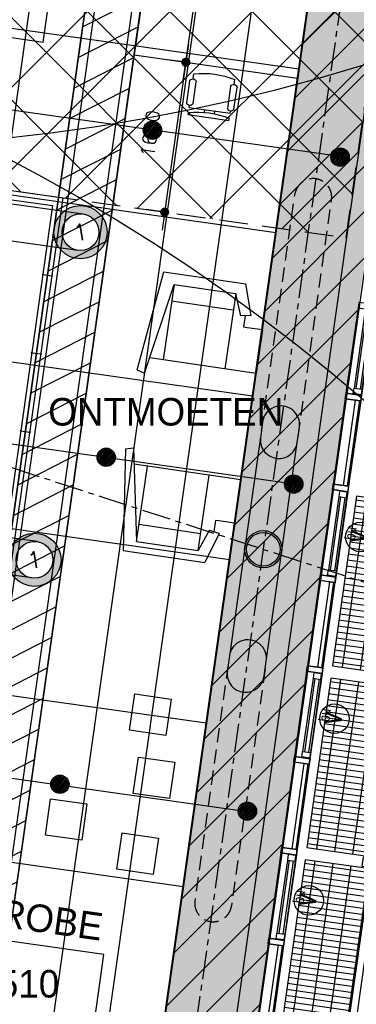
# Model space of a CAD drawing. Header units: millimetres. Extents: x -4106 to 114694, y -37499 to 54647.
# Tile 51 of 109: x 87395 to 91065, y -8952 to 1780. Entities that reach past the tile are written whole.
import ezdxf
from ezdxf.enums import TextEntityAlignment as Align

# ---------------------------------------------------------------- set-up
doc = ezdxf.new("R2010")
doc.units = ezdxf.units.MM
doc.header["$LTSCALE"] = 50
for name, pattern in [('B0301', [25, 12.5, -6.25, 0, -6.25]), ('B0702', [4.6875, 3.125, -1.5625]), ('XREF_05-werkset$0$B0702', [4.6875, 3.125, -1.5625]), ('XREF_STRAMIEN$0$B0201', [50, 31.25, -6.25, 6.25, -6.25])]:
    doc.linetypes.add(name, pattern=pattern)
for name, color, linetype in [('FOK_ BRANDSLANGHASPELS', 2, 'Continuous'), ('FOK_05---_TEKST_25', 2, 'Continuous'), ('FOK_07_STRAMIEN', 13, 'B0301'), ('FOK_08---_MAATVOERING', 2, 'Continuous'), ('FOK_22_BINNENWANDEN', 2, 'Continuous'), ('FOK_72_VAST MEUBILAIR', 1, 'Continuous'), ('FOK_82_LOS MEUBILAIR', 1, 'Continuous'), ('XREF_05-werkset$0$AA23NH2-_STAAL', 242, 'Continuous'), ('XREF_05-werkset$0$AI28XH2-_STAAL', 1, 'Continuous'), ('XREF_05-werkset$0$AI31----_BUITENKOZ', 242, 'Continuous'), ('XREF_05-werkset$0$AI31XH4-_ALUMINIUM', 242, 'Continuous'), ('XREF_05-werkset$0$AI32XI--_HOUT', 242, 'Continuous'), ('XREF_05-werkset$0$AL$1A---_ALGEMEEN', 7, 'Continuous'), ('XREF_05-werkset$0$AL21RO0-_GLASPLAAT', 2, 'Continuous'), ('XREF_05-werkset$0$AL23NH2-_STAAL', 1, 'Continuous'), ('XREF_05-werkset$0$AL28XH2-_STAAL', 4, 'Continuous'), ('XREF_05-werkset$0$AL31----_BUITENKOZ', 2, 'Continuous'), ('XREF_05-werkset$0$AL31XH4-_ALUMINIUM', 2, 'Continuous'), ('XREF_05-werkset$0$ALR3OR3-_OPPR30', 242, 'Continuous'), ('XREF_05-werkset$0$AT$1A---_ALGEMEEN', 7, 'Continuous'), ('XREF_05-werkset$0$AT$8A---_HULPLIJNEN', 241, 'Continuous'), ('XREF_05_PLAFOND$0$AA00VV4-_SOLID252', 254, 'Continuous'), ('XREF_05_PLAFOND$0$AA45----_PLAFONDAFW', 1, 'Continuous'), ('XREF_05_PLAFOND$0$AI45----_PLAFONDAFW', 2, 'Continuous'), ('XREF_05_Sprinkler installatie$0$verzonken sprinkler', 6, 'Continuous'), ('XREF_05_Sprinkler installatie$0$WL524---', 4, 'Continuous'), ('XREF_05_Sprinkler installatie$0$WL6516--', 4, 'Continuous'), ('XREF_05_Vloergoot installaties$0$EL6131--_VG', 3, 'Continuous'), ('XREF_05_Vloergoot installaties$0$EL6222--', 3, 'Continuous'), ('XREF_STRAMIEN$0$AL$7A---_STRAMIEN', 1, 'XREF_STRAMIEN$0$B0201')]:
    doc.layers.add(name, color=color, linetype=linetype)
doc.styles.add('FOK-DIM', font='romans.shx')
doc.styles.add('XREF_05-werkset$0$00_100', font='ABTPR.SHX', dxfattribs={"width": 0.8, "height": 120})
doc.styles.add('XREF_05-werkset$0$02_100', font='ABTPR.SHX', dxfattribs={"width": 0.8, "height": 250})
doc.styles.add('XREF_05_Sprinkler installatie$0$Standard', font='txt')
doc.styles.add('XREF_05_Vloergoot installaties$0$BURO-018', font='simplex.shx', dxfattribs={"height": 180})
doc.dimstyles.new('FOK-100', dxfattribs={"dimscale": 100, "dimtxt": 1.5, "dimasz": 1, "dimexe": 2, "dimexo": 0, "dimgap": 2, "dimtad": 1, "dimdec": 0, "dimzin": 11, "dimdsep": 46, "dimtxsty": 'FOK-DIM', "dimblk1": 'DOT', "dimblk2": 'DOT', "dimsah": 1, "dimcen": 2.5, "dimclrd": 256, "dimclre": 256, "dimclrt": 256, "dimadec": 0, "dimazin": 0, "dimtfac": 1, "dimtdec": 0, "dimtix": 1, "dimtmove": 2, "dimatfit": 3, "dimldrblk": 'DOT', "dimfxl": 2, "dimtolj": 1, "dimtzin": 0, "dimarcsym": 0})

# ---------------------------------------------------------------- blocks, each defined once
blk = doc.blocks.new('XREF_05-werkset$0$281B406F')
for radius in [203, 183]:
    blk.add_circle((0, 0), radius)
blk = doc.blocks.new('XREF_05-werkset$0$V-H-28X00A_09145B1')
at = {"layer": 'XREF_05-werkset$0$AI28XH2-_STAAL', "linetype": 'XREF_05-werkset$0$B0702'}
for p, q in [((90030, -2701), (90397, -112)), ((90430, -2765), (90795, -183)), ((89669, -5245), (89303, -7835)), ((90071, -5295), (89705, -7877))]:
    blk.add_line(p, q, dxfattribs=at)
at = {"layer": 'XREF_05-werkset$0$AI28XH2-_STAAL'}
for points in [[(90019, -2772), (89682, -5154)], [(90084, -5211), (90421, -2830)]]:
    blk.add_lwpolyline(points, dxfattribs=at)
at = {"layer": 'XREF_05-werkset$0$AI28XH2-_STAAL', "linetype": 'XREF_05-werkset$0$B0702'}
for centre, start, end in [((90595, -154), 351.7217, 168.0959), ((89505, -7850), 175.7789, 352.1531)]:
    blk.add_arc(centre, 202, start, end, dxfattribs=at)
at = {"layer": 'XREF_05-werkset$0$AL28XH2-_STAAL'}
for points in [[(90043, -2605), (90019, -2786, 0.968849), (90421, -2828), (90445, -2662, 1.000009), (90043, -2605, -14.196306)], [(89682, -5154), (89658, -5335, 0.968849), (90060, -5377), (90084, -5211, 1.000009), (89682, -5154, -14.196306)]]:
    blk.add_lwpolyline(points, format="xyb", dxfattribs=at)
blk.add_blockref('XREF_05-werkset$0$281B406F', (90051, -3992), dxfattribs=at)
blk = doc.blocks.new('XREF_05-werkset$0$V-K-39-003X_B09145W02')
at = {"color": 0, "linetype": 'ByBlock'}
blk.add_lwpolyline([(60, 9), (60, -161), (0, -161), (0, 9)], close=True, dxfattribs=at)
blk = doc.blocks.new('XREF_05-werkset$0$V-K-39-003S_B09145W02')
at = {"color": 0, "linetype": 'ByBlock'}
blk.add_lwpolyline([(-60, 9), (-60, -161), (0, -161), (0, 9)], close=True, dxfattribs=at)
blk = doc.blocks.new('XREF_05-werkset$0$V-K-39-005X_B09145W02')
at = {"color": 0}
blk.add_lwpolyline([(67, 0), (67, -85), (0, -85), (0, 0)], close=True, dxfattribs=at)
blk = doc.blocks.new('XREF_05-werkset$0$V-K-39-005S_B09145W02')
at = {"color": 0}
blk.add_lwpolyline([(-67, 0), (-67, -85), (0, -85), (0, 0)], close=True, dxfattribs=at)
blk = doc.blocks.new('XREF_05-werkset$0$V-H-31-00JS_B09145W02')
at = {"layer": 'XREF_05-werkset$0$AI31XH4-_ALUMINIUM'}
for p, q in [((-60, 90), (-1000, 90)), ((-127, 10), (-933, 10)), ((-60, -80), (-1000, -80)), ((-127, -76), (-933, -76))]:
    blk.add_line(p, q, dxfattribs=at)
at = {"layer": 'XREF_05-werkset$0$AL$1A---_ALGEMEEN'}
blk.add_circle((-530, -284), 161, dxfattribs=at)
at = {"layer": 'XREF_05-werkset$0$AL31XH4-_ALUMINIUM'}
for p, q in [((-127, -10), (-933, -10)), ((-127, -56), (-933, -56))]:
    blk.add_line(p, q, dxfattribs=at)
for name, p in [('XREF_05-werkset$0$V-K-39-003X_B09145W02', (-1060, 80)), ('XREF_05-werkset$0$V-K-39-003S_B09145W02', (0, 80))]:
    blk.add_blockref(name, p, dxfattribs=at)
at = {"layer": 'XREF_05-werkset$0$AL31XH4-_ALUMINIUM', "xscale": 0.8955223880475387}
for name, p in [('XREF_05-werkset$0$V-K-39-005X_B09145W02', (-993, 10)), ('XREF_05-werkset$0$V-K-39-005S_B09145W02', (-67, 10))]:
    blk.add_blockref(name, p, dxfattribs=at)
at = {"layer": 'XREF_05-werkset$0$AT$1A---_ALGEMEEN', "color": 7, "style": 'XREF_05-werkset$0$02_100', "width": 0.8}
blk.add_text('v', height=250, dxfattribs=at).set_placement((-530, -241), align=Align.MIDDLE_CENTER)
at = {"layer": 'XREF_05-werkset$0$AT$8A---_HULPLIJNEN', "color": 1, "style": 'XREF_05-werkset$0$00_100', "width": 0.8}
blk.add_text('bu', height=120, dxfattribs=at).set_placement((-577, -234))
blk = doc.blocks.new('XREF_05-werkset$0$V-H-31-00KS_B09145W02')
at = {"layer": 'XREF_05-werkset$0$AI31----_BUITENKOZ'}
for p, q in [((-60, 89.5), (-1000, 89.5)), ((-60, -80.5), (-1000, -80.5))]:
    blk.add_line(p, q, dxfattribs=at)
at = {"layer": 'XREF_05-werkset$0$AL31----_BUITENKOZ'}
for p, q in [((-60, -20.5), (-1000, -20.5)), ((-60, -65.5), (-1000, -65.5))]:
    blk.add_line(p, q, dxfattribs=at)
for name, p in [('XREF_05-werkset$0$V-K-39-003X_B09145W02', (-1060, 80.5)), ('XREF_05-werkset$0$V-K-39-003S_B09145W02', (0, 80.5))]:
    blk.add_blockref(name, p, dxfattribs=at)
blk = doc.blocks.new('XREF_05-werkset$0$281KOF8D')
blk.add_lwpolyline([(-50, -75), (50, -75), (50, 75), (-50, 75)], close=True)
blk = doc.blocks.new('XREF_05-werkset$0$V-H-00-01Z_09145B1')
at = {"layer": 'XREF_05-werkset$0$AA23NH2-_STAAL', "color": 13}
for p, q in [((108, -820), (108, -100)), ((174, -820), (174, -100)), ((240, -820), (240, -100)), ((306, -820), (306, -100)), ((372, -820), (372, -100)), ((438, -820), (438, -100)), ((504, -820), (504, -100)), ((570, -820), (570, -100)), ((636, -820), (636, -100)), ((702, -820), (702, -100)), ((768, -820), (768, -100)), ((834, -820), (834, -100)), ((900, -820), (900, -100)), ((966, -820), (966, -100)), ((1032, -820), (1032, -100)), ((1098, -820), (1098, -100)), ((1164, -820), (1164, -100)), ((1230, -820), (1230, -100)), ((1296, -820), (1296, -100)), ((1362, -820), (1362, -100)), ((1428, -820), (1428, -100)), ((1494, -820), (1494, -100)), ((1560, -820), (1560, -100)), ((1626, -820), (1626, -100)), ((1692, -820), (1692, -100)), ((1758, -820), (1758, -100)), ((1824, -820), (1824, -100)), ((1890, -820), (1890, -100)), ((67, -211), (1933, -211)), ((67, -409), (1933, -409)), ((67, -607), (1933, -607)), ((67, -805), (1933, -805))]:
    blk.add_line(p, q, dxfattribs=at)
at = {"layer": 'XREF_05-werkset$0$AI28XH2-_STAAL'}
for p, q in [((-50, -901), (50, -901)), ((1950, -901), (2050, -901))]:
    blk.add_line(p, q, dxfattribs=at)
at = {"layer": 'XREF_05-werkset$0$AL21RO0-_GLASPLAAT', "color": 3}
blk.add_lwpolyline([(0, -900), (2000, -900)], dxfattribs=at)
at = {"layer": 'XREF_05-werkset$0$AL23NH2-_STAAL'}
blk.add_lwpolyline([(1933, -100), (67, -100), (67, -820), (67, -820), (67, -820), (1933, -820), (1933, -100), (1933, -100)], close=True, dxfattribs=at)
at = {"layer": 'XREF_05-werkset$0$AL28XH2-_STAAL'}
for p, q in [((0, -901), (0, -875)), ((2000, -901), (2000, -875))]:
    blk.add_line(p, q, dxfattribs=at)
at = {"layer": 'XREF_05-werkset$0$AL28XH2-_STAAL', "rotation": 180}
for p in [(0, -800), (2000, -800)]:
    blk.add_blockref('XREF_05-werkset$0$281KOF8D', p, dxfattribs=at)
blk = doc.blocks.new('XREF_05-werkset')
at = {"layer": 'XREF_05-werkset$0$AI32XI--_HOUT'}
blk.add_lwpolyline([(31191, 21080), (22128, 21566), (24131, 36865), (96261, 36865), (87027, -28343), (68250, -22249)], dxfattribs=at)
at = {"layer": 'XREF_05-werkset$0$ALR3OR3-_OPPR30', "linetype": 'XREF_05-werkset$0$B0702'}
blk.add_lwpolyline([(60436, 20099), (31231, 21828), (22997, 22270), (24807, 36095), (95374, 36095), (86393, -27328), (68974, -21675), (69214, 10716, 0.399143)], format="xyb", close=True, dxfattribs=at)
blk.add_blockref('XREF_05-werkset$0$V-H-28X00A_09145B1', (0, 0))
at = {"rotation": 81.940000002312}
for name, p in [('XREF_05-werkset$0$V-H-31-00JS_B09145W02', (91182, -1314)), ('XREF_05-werkset$0$V-H-31-00KS_B09145W02', (91042, -2304)), ('XREF_05-werkset$0$V-H-31-00JS_B09145W02', (90902, -3294)), ('XREF_05-werkset$0$V-H-31-00KS_B09145W02', (90761, -4284)), ('XREF_05-werkset$0$V-H-31-00JS_B09145W02', (90621, -5274)), ('XREF_05-werkset$0$V-H-31-00KS_B09145W02', (90481, -6264)), ('XREF_05-werkset$0$V-H-31-00JS_B09145W02', (90341, -7255)), ('XREF_05-werkset$0$V-H-31-00KS_B09145W02', (90201, -8245))]:
    blk.add_blockref(name, p, dxfattribs=at)
at = {"color": 4, "rotation": 81.940000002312}
for p in [(90697, -5315), (90416, -7296), (90136, -9276)]:
    blk.add_blockref('XREF_05-werkset$0$V-H-00-01Z_09145B1', p, dxfattribs=at)
blk = doc.blocks.new('XREF_STRAMIEN')
at = {"layer": 'XREF_STRAMIEN$0$AL$7A---_STRAMIEN', "ltscale": 0.2}
for p, q in [((96792.1, 43612.9), (86223.3, -31020.5)), ((4081.1, 23907.8), (99881.1, -7182.6))]:
    blk.add_line(p, q, dxfattribs=at)
blk = doc.blocks.new('XREF_05_PLAFOND')
at = {"layer": 'XREF_05_PLAFOND$0$AA00VV4-_SOLID252'}
h = blk.add_hatch(color=256, dxfattribs=at)
edge = h.paths.add_edge_path(flags=16)
edge.add_line((31231, 21828), (22997, 22270))
edge.add_line((22997, 22270), (24807, 36095))
edge.add_line((24807, 36095), (95374, 36095))
edge.add_line((95374, 36095), (86393, -27328))
edge.add_line((86393, -27328), (68974, -21675))
edge.add_line((68974, -21675), (69214, 10716))
edge.add_arc((59885, 10785), 9330, 359.5745, 446.6108)
edge.add_line((60436, 20099), (31231, 21828))
edge = h.paths.add_edge_path()
edge.add_line((31161, 20520), (31178, 20830))
edge.add_line((31178, 20830), (60378, 19101))
edge.add_arc((59885, 10785), 8330, -0.4255, 86.6075, ccw=False)
edge.add_line((68215, 10723), (67969, -22305))
edge.add_line((67969, -22305), (67940, -22396))
edge.add_line((67940, -22396), (87220, -28653))
edge.add_line((87220, -28653), (96531, 37100))
edge.add_line((96531, 37100), (23925, 37100))
edge.add_line((23925, 37100), (21807, 20927))
edge.add_line((21807, 20927), (31096, 20429))
edge.add_line((31096, 20429), (31101, 20524))
edge.add_line((31101, 20524), (31161, 20520))
at = {"layer": 'XREF_05_PLAFOND$0$AA45----_PLAFONDAFW'}
h = blk.add_hatch(dxfattribs=at)
h.set_pattern_fill('ANSI31', color=256, scale=2200, angle=342.02, style=0)
h.set_pattern_definition([(27.02, (0, 0), (-124.9329, 244.9832), [])])
h.paths.add_polyline_path([(84076, -26576), (84655, -26764), (93556, 36095), (92950, 36095)])
at = {"layer": 'XREF_05_PLAFOND$0$AI45----_PLAFONDAFW'}
h = blk.add_hatch(dxfattribs=at)
h.set_pattern_fill('_USER,_O', color=256, scale=600, angle=90, pattern_type=0)
h.set_pattern_definition([(81.94, (95233.5, 35104.6), (-594.073, 84.126), [])])
edge = h.paths.add_edge_path(flags=16)
edge.add_arc((41622, 26897), 5450, 0, 360)
h.paths.add_polyline_path([(49934, 30177), (51534, 30177), (51534, 27777), (49934, 27777)], flags=16)
edge = h.paths.add_edge_path(flags=16)
edge.add_arc((86127, 26613), 3800, 0, 360)
edge = h.paths.add_edge_path(flags=16)
edge.add_arc((74999, -10767), 5450, 0, 360)
edge = h.paths.add_edge_path()
edge.add_line((31231, 21828), (22997, 22270))
edge.add_line((22997, 22270), (24807, 36095))
edge.add_line((24807, 36095), (95374, 36095))
edge.add_line((95374, 36095), (86393, -27328))
edge.add_line((86393, -27328), (68974, -21675))
edge.add_line((68974, -21675), (69214, 10716))
edge.add_arc((59885, 10785), 9330, 359.5745, 446.6108)
edge.add_line((60436, 20099), (31231, 21828))
h = blk.add_hatch(dxfattribs=at)
h.set_pattern_fill('_USER,_O', color=256, scale=1800, pattern_type=0)
h.set_pattern_definition([(351.94, (95233.5, 35104.6), (252.378, 1782.22), [])])
edge = h.paths.add_edge_path(flags=16)
edge.add_arc((74999, -10767), 5450, 0, 360)
edge = h.paths.add_edge_path(flags=16)
edge.add_arc((41622, 26897), 5450, 0, 360)
h.paths.add_polyline_path([(49934, 30177), (51534, 30177), (51534, 27777), (49934, 27777)], flags=16)
edge = h.paths.add_edge_path(flags=16)
edge.add_arc((86127, 26613), 3800, 0, 360)
edge = h.paths.add_edge_path()
edge.add_line((31231, 21828), (22997, 22270))
edge.add_line((22997, 22270), (24807, 36095))
edge.add_line((24807, 36095), (95374, 36095))
edge.add_line((95374, 36095), (86393, -27328))
edge.add_line((86393, -27328), (68974, -21675))
edge.add_line((68974, -21675), (69214, 10716))
edge.add_arc((59885, 10785), 9330, 359.5745, 446.6108)
edge.add_line((60436, 20099), (31231, 21828))
at = {"layer": 'XREF_05_PLAFOND$0$AA45----_PLAFONDAFW'}
blk.add_lwpolyline([(84076, -26576), (84655, -26764), (93556, 36095), (92950, 36095)], close=True, dxfattribs=at)
blk = doc.blocks.new('XREF_05_Sprinkler installatie$0$SP-KOP02')
at = {"color": 0, "linetype": 'Continuous'}
for p, q in [((-0.87, -0.02), (0.02, 0.87)), ((-0.85, -0.22), (0.22, 0.85)), ((-0.84, 0.23), (-0.23, 0.84)), ((-0.79, -0.38), (0.38, 0.79)), ((-0.7, -0.52), (0.52, 0.7)), ((-0.6, -0.64), (0.64, 0.6)), ((-0.47, -0.74), (0.74, 0.47)), ((-0.32, -0.81), (0.81, 0.32)), ((-0.14, -0.86), (0.86, 0.14)), ((0.07, -0.87), (0.87, -0.07)), ((0.38, -0.79), (0.79, -0.38))]:
    blk.add_line(p, q, dxfattribs=at)
at = {"color": 0, "linetype": 'Continuous', "const_width": 0.875}
blk.add_lwpolyline([(-0.44, 0, 1), (0.44, 0, 1)], format="xyb", close=True, dxfattribs=at)
at = {"color": 0, "linetype": 'Continuous'}
for radius in [1, 0.875]:
    blk.add_circle((0, 0), radius, dxfattribs=at)
at = {"color": 0, "linetype": 'Continuous', "style": 'XREF_05_Sprinkler installatie$0$Standard', "flags": 1}
for tag, p in [('SP_MATCODE', (2, 2)), ('SP_TEMP', (2, -3)), ('SP_DOORL', (2, -5)), ('SP_KFACT', (2, -7)), ('SP_SPRHK', (2, -9)), ('SP_KLEP', (2, -11))]:
    blk.add_attdef(tag, p, '', height=1, dxfattribs=at)
blk = doc.blocks.new('XREF_05_Sprinkler installatie')
at = {"layer": 'XREF_05_Sprinkler installatie$0$verzonken sprinkler'}
h = blk.add_hatch(dxfattribs=at)
h.set_pattern_fill('JIS_WOOD', color=256, scale=500, style=0)
h.set_pattern_definition([(45, (3.27, -36464.7), (-250, 250), [])])
h.paths.add_polyline_path([(24807, 36095), (95374, 36095), (86393, -27327), (68969, -21673), (69211, 10226), (69062, 12468), (68691, 13867), (68341, 14728), (67609, 16019), (67276, 16479), (66138, 17710), (64799, 18714), (64109, 19104), (63010, 19574), (61838, 19909), (60552, 20091), (59093, 20179), (23005, 22333)], flags=16)
h.paths.add_polyline_path([(24131, 36865), (96542, 37109), (87228, -28665), (68231, -22243), (68457, 9789), (68440, 11432), (68332, 12290), (67835, 13662), (67691, 14033), (66839, 15594), (65842, 16785), (63694, 18334), (62337, 18877), (59567, 19359), (56814, 19564), (22128, 21567)])
for points in [[(24131, 36865), (96542, 37109), (87228, -28665), (68231, -22243), (68457, 9789), (68440, 11432), (68332, 12290), (67835, 13662), (67691, 14033), (66839, 15594), (65842, 16785), (63694, 18334), (62337, 18877), (59567, 19359), (56814, 19564), (22128, 21567)], [(24807, 36095), (95374, 36095), (86393, -27327), (68969, -21673), (69211, 10226), (69062, 12468), (68691, 13867), (68341, 14728), (67609, 16019), (67276, 16479), (66138, 17710), (64799, 18714), (64109, 19104), (63010, 19574), (61838, 19909), (60552, 20091), (59093, 20179), (23005, 22333)]]:
    blk.add_lwpolyline(points, close=True, dxfattribs=at)
at = {"layer": 'XREF_05_Sprinkler installatie$0$WL524---'}
for p, q in [((90888, 288), (79916, 1842)), ((79416, -1724), (90386, -3278)), ((78868, -5291), (89900, -6853))]:
    blk.add_line(p, q, dxfattribs=at)
at = {"layer": 'XREF_05_Sprinkler installatie$0$WL6516--', "xscale": 99.9999999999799, "yscale": 100, "zscale": 100, "rotation": 7.589429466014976}
for p in [(88843, 575), (90888, 282), (88338, -2990), (90383, -3282), (87833, -6554), (89878, -6847)]:
    blk.add_blockref('XREF_05_Sprinkler installatie$0$SP-KOP02', p, dxfattribs=at)
blk = doc.blocks.new('XREF_05_Vloergoot installaties$0$E00415')
at = {"linetype": 'Continuous'}
h = blk.add_hatch(color=0, dxfattribs=at)
edge = h.paths.add_edge_path()
edge.add_arc((0, 0), 2.9, 0, 360)
edge = h.paths.add_edge_path(flags=16)
edge.add_arc((0, 0), 2, 0, 360)
at = {"color": 0, "linetype": 'Continuous'}
for radius in [2.9, 2]:
    blk.add_circle((0, 0), radius, dxfattribs=at)
at = {"color": 0, "linetype": 'Continuous', "style": 'XREF_05_Vloergoot installaties$0$BURO-018'}
for tag, p in [('E_GKAST', (0, 8)), ('E_GROEP', (0, 5)), ('E_SGROEP', (4.5, 5))]:
    blk.add_attdef(tag, text='', height=1.8, dxfattribs=at).set_placement(p, align=Align.MIDDLE)
at = {"color": 0, "linetype": 'Continuous', "style": 'XREF_05_Vloergoot installaties$0$BURO-018', "flags": 1}
for tag, p in [('E_VERMCODE', (13, 5)), ('E_MATCODE', (0, 0))]:
    blk.add_attdef(tag, text='', height=1.8, dxfattribs=at).set_placement(p, align=Align.MIDDLE)
blk = doc.blocks.new('XREF_05_Vloergoot installaties')
at = {"layer": 'XREF_05_Vloergoot installaties$0$EL6131--_VG'}
for p, q in [((92915, 35131), (84341, -25462)), ((93311, 35075), (84737, -25518)), ((70277, 2174), (88086, -338)), ((70220, 1778), (88029, -733)), ((87584, -3909), (69951, -1414)), ((87528, -4305), (69499, -1754))]:
    blk.add_line(p, q, dxfattribs=at)
at = {"layer": 'XREF_05_Vloergoot installaties$0$EL6222--'}
ref = blk.add_blockref('XREF_05_Vloergoot installaties$0$E00415', (88058, -536), dxfattribs=dict(at, xscale=100.000000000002, yscale=100, zscale=100, rotation=351.5354125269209))
ref.add_attrib('E_GROEP', '1', dxfattribs={"layer": '0', "color": 1, "linetype": 'Continuous', "height": 180, "rotation": 9.5113, "style": 'XREF_05_Vloergoot installaties$0$BURO-018'}).set_placement((88058, -536), align=Align.MIDDLE)
ref = blk.add_blockref('XREF_05_Vloergoot installaties$0$E00415', (87556, -4107), dxfattribs=dict(at, xscale=100.000000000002, yscale=100, zscale=100, rotation=351.5354125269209))
ref.add_attrib('E_GROEP', '1', dxfattribs={"layer": '0', "color": 1, "linetype": 'Continuous', "height": 180, "rotation": 9.5113, "style": 'XREF_05_Vloergoot installaties$0$BURO-018'}).set_placement((87556, -4107), align=Align.MIDDLE)
blk = doc.blocks.new('A$C633B5CD9')
at = {"layer": 'FOK_82_LOS MEUBILAIR'}
for p, q in [((0, 1100), (85, 1124)), ((0, 1100), (133, 0)), ((85, 1124), (263, 120)), ((1290, 950), (116, 950)), ((263, 120), (263, 950)), ((942, 120), (942, 950)), ((1290, 472), (1290, 950)), ((1120, 472), (1082, 472)), ((1082, 472), (1082, 345)), ((1290, 472), (1120, 472)), ((1031, 354), (942, 120)), ((1142, 335), (1031, 354)), ((1142, 335), (1035, 0)), ((942, 305), (263, 305)), ((263, 120), (942, 120)), ((133, 0), (1035, 0))]:
    blk.add_line(p, q, dxfattribs=at)
blk = doc.blocks.new('A$C094F4788')
at = {"layer": 'Defpoints'}
blk.add_lwpolyline([(5, 19), (104, 5)], dxfattribs=at)
blk.add_point((5, 19), dxfattribs=at)
at = {"layer": 'Defpoints', "color": 5}
for p in [(5, 19), (104, 5)]:
    blk.add_point(p, dxfattribs=at)
at = {"layer": 'FOK_22_BINNENWANDEN', "color": 5}
for centre in [(5, 19), (104, 5)]:
    blk.add_circle(centre, 5, dxfattribs=at)
blk = doc.blocks.new('A$C4D8164B4')
at = {"layer": 'FOK_ BRANDSLANGHASPELS', "color": 2}
blk.add_circle((20000, 20000), 20000, dxfattribs=at)
blk = doc.blocks.new('WP 1600-800')
at = {"linetype": 'Continuous'}
for p, q in [((701, 1636), (940, 1636)), ((569, 1600), (595, 1600)), ((569, 1600), (569, 1150)), ((648, 1600), (675, 1600)), ((648, 1600), (648, 1150)), ((940, 1564), (701, 1564)), ((966, 1600), (1022, 1600)), ((648, 1428), (620, 1428)), ((621, 1322), (648, 1322)), ((701, 1186), (940, 1186)), ((569, 1150), (595, 1150)), ((648, 1150), (675, 1150)), ((936, 1113), (697, 1113)), ((966, 1150), (1022, 1150))]:
    blk.add_line(p, q, dxfattribs=at)
blk.add_lwpolyline([(1134, 2275), (1934, 2275), (1934, 475), (1134, 475)], close=True)
for centre, radius, start, end in [((713, 1600), 37.7, 107.2856, 252.7144), ((929, 1600), 37.7, 287.2856, 72.7144), ((-349, 1375), 971, 346.5803, 13.4197), ((78, 1375), 971, 346.5803, 13.4197), ((711, 1149), 38.2, 104.3544, 248.7073), ((926, 1150), 38.2, 284.3544, 68.7073)]:
    blk.add_arc(centre, radius, start, end, dxfattribs=at)
blk = doc.blocks.new('DOT')
at = {"color": 0}
blk.add_line((-2, 0), (2, 0), dxfattribs=at)
at = {"color": 0, "const_width": 0.5}
blk.add_lwpolyline([(-0.25, 0, 1), (0.25, 0, 1)], format="xyb", close=True, dxfattribs=at)
blk = doc.blocks.new('*D128')
at = {"layer": 'Defpoints', "color": 0}
for p in [(89431, 2900), (89431, 2900), (89207, 1316)]:
    blk.add_point(p, dxfattribs=at)
at = {"layer": 'FOK_08---_MAATVOERING', "lineweight": -2}
for p, q in [((89431, 2900), (89233, 2928)), ((89221, 1415), (89417, 2801)), ((89207, 1316), (89009, 1344))]:
    blk.add_line(p, q, dxfattribs=at)
at = {"layer": 'FOK_08---_MAATVOERING', "lineweight": -2, "xscale": 100, "yscale": 100, "zscale": 100}
for p, rotation in [((89431, 2900), 81.93999999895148), ((89207, 1316), 261.9399999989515)]:
    blk.add_blockref('DOT', p, dxfattribs=dict(at, rotation=rotation))
at = {"layer": 'FOK_08---_MAATVOERING', "insert": (89047, 2147), "char_height": 150, "attachment_point": 5, "rotation": 81.94, "style": 'FOK-DIM'}
blk.add_mtext('\\A1;1600', dxfattribs=at)
blk = doc.blocks.new('*D132')
at = {"layer": 'Defpoints', "color": 0}
for p in [(89207, 1316), (88976, -318), (88976, -318)]:
    blk.add_point(p, dxfattribs=at)
at = {"layer": 'FOK_08---_MAATVOERING', "lineweight": -2}
for p, q in [((89207, 1316), (89405, 1288)), ((89193, 1217), (88990, -219)), ((88976, -318), (88778, -290))]:
    blk.add_line(p, q, dxfattribs=at)
at = {"layer": 'FOK_08---_MAATVOERING', "lineweight": -2, "xscale": 100, "yscale": 100, "zscale": 100}
for p, rotation in [((89207, 1316), 81.93999999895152), ((88976, -318), 261.9399999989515)]:
    blk.add_blockref('DOT', p, dxfattribs=dict(at, rotation=rotation))
at = {"layer": 'FOK_08---_MAATVOERING', "insert": (88819, 538), "char_height": 150, "attachment_point": 5, "rotation": 81.94, "style": 'FOK-DIM'}
blk.add_mtext('\\A1;1650', dxfattribs=at)
blk = doc.blocks.new('kast')
at = {"layer": 'FOK_82_LOS MEUBILAIR'}
blk.add_lwpolyline([(-1052, -305), (-62, -446), (1, 0), (-989, 140)], close=True, dxfattribs=at)
blk = doc.blocks.new('A$C2E020E10')
blk.add_lwpolyline([(0, 400), (400, 400), (400, 0), (0, 0)], close=True)

msp = doc.modelspace()

# ---------------------------------------------------------------- hatches: boundary and pattern name
at = {"layer": 'FOK_08---_MAATVOERING'}
h = msp.add_hatch(dxfattribs=at)
h.set_pattern_fill('ANSI37', color=254, scale=200, style=0)
h.set_pattern_definition([(45, (13148.2, -29111.3), (-449.013, 449.013), []), (135, (13148.2, -29111.3), (-449.013, -449.013), [])])
h.paths.add_polyline_path([(85168.7, 8604.2), (84004.9, 386.2), (90955.3, -598), (92119, 7620)])

# ---------------------------------------------------------------- linework, layer by layer
at = {"layer": 'FOK_08---_MAATVOERING', "color": 13, "linetype": 'B0702', "ltscale": 2}
msp.add_lwpolyline([(85168.7, 8604.2), (84004.9, 386.2), (90955.3, -598), (92119, 7620), (85168.7, 8604.2)], dxfattribs=at)
at = {"layer": 'FOK_22_BINNENWANDEN', "ltscale": 0.5}
for p, q in [((78262.2, 1199.5), (87866.5, -160.6)), ((85476.2, 76.9), (87753.5, -245.6)), ((87866.5, -160.6), (87263.6, -4418.1)), ((87753.5, -245.6), (87178.6, -4305.1))]:
    msp.add_line(p, q, dxfattribs=at)
at = {"layer": 'FOK_72_VAST MEUBILAIR'}
msp.add_lwpolyline([(83223.4, -8699), (88174, -9400), (88314.2, -8409.9), (83363.6, -7708.9)], close=True, dxfattribs=at)

# ---------------------------------------------------------------- block references
for name in ['XREF_05_PLAFOND', 'XREF_05_Sprinkler installatie', 'XREF_05_Vloergoot installaties']:
    msp.add_blockref(name, (0, 0))
at = {"layer": 'FOK_ BRANDSLANGHASPELS'}
for p in [(65187.1, 382.2), (63286.4, -17476.2), (58068.5, -37498.6)]:
    msp.add_blockref('A$C4D8164B4', p, dxfattribs=at)
at = {"layer": 'FOK_07_STRAMIEN'}
msp.add_blockref('XREF_STRAMIEN', (0, 0), dxfattribs=at)
at = {"layer": 'FOK_22_BINNENWANDEN'}
for name, p in [('XREF_05-werkset', (0, 0)), ('A$C094F4788', (87641.9, -1017.1)), ('A$C094F4788', (87521.3, -1868.6)), ('A$C094F4788', (87400.7, -2720.1))]:
    msp.add_blockref(name, p, dxfattribs=at)
at = {"layer": 'FOK_82_LOS MEUBILAIR'}
for name, p, rotation in [('kast', (87346.7, 2588.4), 90), ('A$C633B5CD9', (88390.6, -3987.6), 351.6662502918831), ('A$C2E020E10', (88989.1, -6021.3), 81.9399999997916), ('A$C2E020E10', (89029.4, -6710.6), 81.93999999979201), ('A$C2E020E10', (88072, -7164.6), 81.93999999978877), ('A$C2E020E10', (88851.1, -7536.6), 81.93999999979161)]:
    msp.add_blockref(name, p, dxfattribs=dict(at, rotation=rotation))
at = {"layer": 'FOK_82_LOS MEUBILAIR', "xscale": -1}
for name, p, rotation in [('WP 1600-800', (88013.2, 339.9), 261.9399999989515), ('A$C633B5CD9', (88835.8, -948.1), 171.6662502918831)]:
    msp.add_blockref(name, p, dxfattribs=dict(at, rotation=rotation))

# ---------------------------------------------------------------- texts
at = {"layer": 'FOK_05---_TEKST_25', "insert": (85781.4, -7603.1), "char_height": 300, "width": 57960.996, "attachment_point": 1, "rotation": 351.94}
msp.add_mtext('{\\fCentury Gothic|b0|i0|c0|p34;GARDEROBE}', dxfattribs=at)
at = {"layer": 'FOK_72_VAST MEUBILAIR', "color": 2, "insert": (86421.3, -8578.3), "char_height": 300, "width": 57960.996, "attachment_point": 1}
msp.add_mtext('{\\fCentury Gothic|b0|i0|c0|p34;DM 510}', dxfattribs=at)
at = {"layer": 'FOK_82_LOS MEUBILAIR', "color": 2, "insert": (87705.9, -2343.8), "char_height": 300, "width": 57960.996, "attachment_point": 1}
msp.add_mtext('{\\fCentury Gothic|b0|i0|c0|p34;ONTMOETEN}', dxfattribs=at)

# ---------------------------------------------------------------- dimensions: what is measured, and where the dimension line sits
at = {"layer": 'FOK_08---_MAATVOERING'}
for base, p2, angle, picture, middle in [((89431.4, 2900.3), (89431.4, 2900.3), 261.94, '*D128', (89047, 2146.7)), ((88975.7, -317.7), (88975.7, -317.7), 81.94, '*D132', (88819.1, 537.7))]:
    dim = msp.add_linear_dim(base=base, p1=(89207.1, 1316.1), p2=p2, angle=angle, dimstyle='FOK-100', dxfattribs=at)
    dim.commit()
    dim.dimension.update_dxf_attribs({"geometry": picture, "text_midpoint": middle})

doc.saveas('drawing.dxf')
